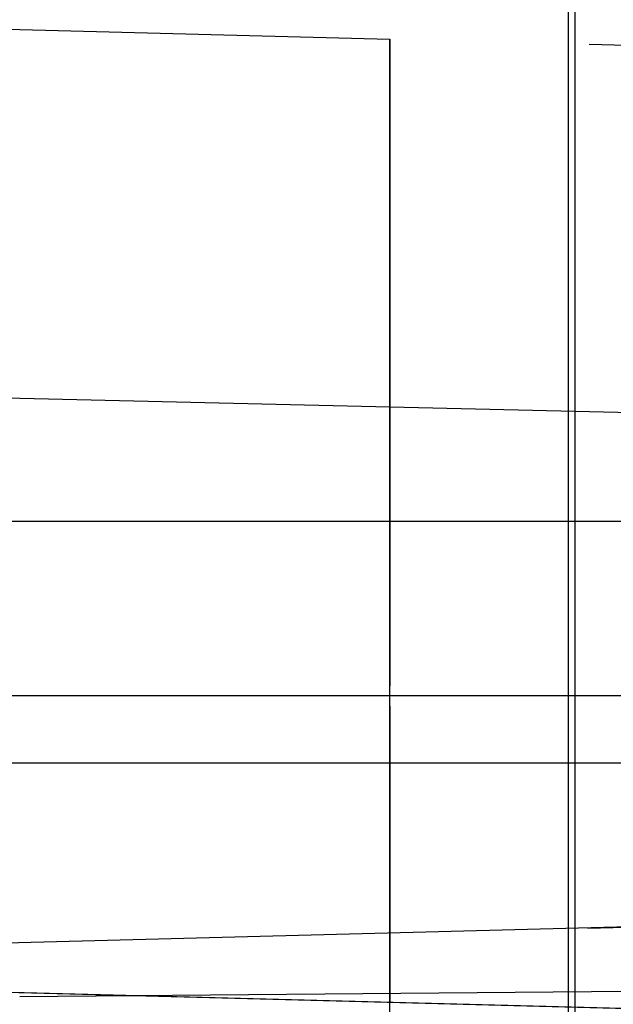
# Model space of a CAD drawing. Header units: millimetres. Extents: x -15 to 7, y 1 to 148.
# Tile 57 of 256: x -1 to -0.198, y 11.905 to 13.234. Entities that reach past the tile are written whole.
import ezdxf

# ---------------------------------------------------------------- set-up
doc = ezdxf.new("R2010")
doc.units = ezdxf.units.MM
doc.header["$MEASUREMENT"] = 0
doc.layers.add('Default', color=7, linetype='Continuous', true_color=0x000000)

msp = doc.modelspace()

# ---------------------------------------------------------------- linework, layer by layer
at = {"layer": 'Default', "color": 254, "true_color": 0xcad1ee}
for points in [[(-0.2588, 8.6531), (-0.2588, 103.5282)], [(-0.2588, 9.9443), (-0.2588, 102.237)], [(-0.2588, 9.9443), (-0.2588, 35.7648)], [(-0.2588, 8.6531), (-0.2588, 35.7229)], [(-1.5, 13.2338), (-0.5, 13.2076)], [(-1.5, 13.2338), (-0.5, 13.2076)], [(-1.5, 13.2338), (-0.5, 13.2076)], [(-1.5, 13.2338), (-0.5, 13.2076)], [(-1.5, 13.2338), (-0.5, 13.2076)], [(-1.5, 13.2338), (-0.5, 13.2076)], [(-1.5, 13.2338), (-0.5, 13.2076)], [(-1.5, 13.2338), (-0.5, 13.2076)], [(-1.5, 13.2338), (-0.5, 13.2076)], [(-1.5, 13.2338), (-0.5, 13.2076)], [(-1.5, 13.2338), (-0.5, 13.2076)], [(-1.5, 13.2338), (-0.5, 13.2076)], [(-1.5, 13.2338), (-0.5, 13.2076)], [(-0.5, 12.3348), (-0.5, 13.2076)], [(-0.5, 13.2076), (-0.5, 12.3348)], [(-0.5, 12.3348), (-0.5, 13.2076)], [(-0.5, 13.2076), (-0.5, 12.3348)], [(-0.5, 12.3348), (-0.5, 13.2076)], [(-0.5, 12.3348), (-0.5, 13.2076)], [(-0.5, 13.2076), (-0.5, 12.3348)], [(-0.5, 13.2076), (-0.5, 12.3348)], [(-0.5, 12.3348), (-0.5, 13.2076)], [(-0.5, 12.3348), (-0.5, 13.2076)], [(-0.5, 13.2076), (-0.5, 12.3348)], [(-0.5, 12.3348), (-0.5, 13.2076)], [(-0.5, 13.2076), (-0.5, 12.3348)], [(-0.5, 12.3348), (-0.5, 13.2076)], [(-0.5, 13.2076), (-0.5, 12.3348)], [(-0.5, 12.3348), (-0.5, 13.2076)], [(-0.5, 13.2076), (-0.5, 12.3348)], [(-0.5, 13.2076), (-0.5, 12.3348)], [(-0.5, 12.3348), (-0.5, 13.2076)], [(-0.5, 13.2076), (-0.5, 12.3348)], [(-0.5, 11.9076), (-0.5, 13.2076)], [(-0.5, 11.9076), (-0.5, 13.2076)], [(-0.5, 11.9076), (-0.5, 13.2076)], [(-0.5, 11.9076), (-0.5, 13.2076)], [(-0.5, 11.9076), (-0.5, 13.2076)], [(-0.5, 11.9076), (-0.5, 13.2076)], [(-0.5, 11.9076), (-0.5, 13.2076)], [(-0.5, 11.9076), (-0.5, 13.2076)], [(-0.5, 11.9076), (-0.5, 13.2076)], [(-0.5, 11.9076), (-0.5, 13.2076)], [(-0.5, 10.8086), (-0.5, 12.7438)], [(-0.5, 12.3076), (-0.5, 11.9076)], [(-0.5, 11.9076), (-0.5, 12.3076)], [(-0.5, 11.9076), (-0.5, 12.3076)], [(-0.5, 12.3076), (-0.5, 11.9076)], [(-0.5, 11.9076), (-0.5, 12.3076)], [(-0.5, 12.3076), (-0.5, 11.9076)], [(-0.5, 11.9076), (-0.5, 12.3076)], [(-0.5, 12.3076), (-0.5, 11.9076)], [(-0.5, 11.9076), (-0.5, 12.3076)], [(-0.5, 12.3076), (-0.5, 11.9076)], [(-0.5, 11.9076), (-0.5, 12.3076)], [(-0.5, 12.3076), (-0.5, 11.9076)], [(-0.5, 11.9076), (-0.5, 12.3076)], [(-0.5, 12.3076), (-0.5, 11.9076)], [(-0.5, 11.9076), (-0.5, 12.3076)], [(-0.5, 12.3076), (-0.5, 11.9076)], [(-0.5, 11.9076), (-0.5, 12.3076)], [(-0.5, 12.3076), (-0.5, 11.9076)], [(-0.5, 11.9076), (-0.5, 12.3076)], [(-0.5, 12.3076), (-0.5, 11.9076)], [(-0.5, 11.9076), (-7.0659, 12.0795)], [(-0.5, 11.9076), (-7.0659, 12.0795)], [(-0.5, 11.9076), (-7.0659, 12.0795)], [(-0.5, 11.9076), (-7.0659, 12.0795)], [(-0.5, 11.9076), (-7.0659, 12.0795)], [(-0.5, 11.9076), (-7.0659, 12.0795)], [(-0.5, 11.9076), (-7.0659, 12.0795)], [(-0.5, 11.9076), (-7.0659, 12.0795)], [(-0.5, 11.9076), (-7.0659, 12.0795)], [(-0.5, 11.9076), (-7.0659, 12.0795)], [(-0.5, 11.9076), (-7.0659, 12.0795)], [(6, 11.9764), (-1, 11.9153)]]:
    msp.add_lwpolyline(points, dxfattribs=at)
at = {"layer": 'Default', "color": 171, "true_color": 0x8080ff}
for points in [[(-0.2497, 5.4828), (-0.2497, 70.4573)], [(-0.2497, 5.57), (-0.2497, 70.2391)]]:
    msp.add_lwpolyline(points, dxfattribs=at)
at = {"layer": 'Default', "color": 1, "true_color": 0xff0000, "extrusion": (1, -5.40912e-15, -1.52036e-15)}
msp.add_lwpolyline([(12.2305, -33.6809), (12.3577, -33.7744), (12.483, -33.8722), (12.6061, -33.9742), (12.7269, -34.0803), (12.8451, -34.1906), (12.9606, -34.3048), (13.0732, -34.4229), (13.1826, -34.5448), (13.2888, -34.6704), (13.3915, -34.7995), (13.4905, -34.932), (13.5857, -35.0677), (13.6769, -35.2065), (13.764, -35.3482), (13.8468, -35.4926), (13.9253, -35.6394), (13.9993, -35.7886), (14.0687, -35.9399), (14.1334, -36.0931), (14.1934, -36.248), (14.2486, -36.4043), (14.299, -36.5619), (14.3444, -36.7204), (14.385, -36.8798), (14.4207, -37.0397), (14.4515, -37.1999), (14.4774, -37.3603), (14.4984, -37.5206), (14.5147, -37.6805), (14.5262, -37.84), (14.5331, -37.9987), (14.5353, -38.1566)], dxfattribs=at)
at = {"layer": 'Default', "color": 254, "true_color": 0xcad1ee, "extrusion": (0.999562, -0.026174, 0.013809)}
msp.add_lwpolyline([(13.403, -87.2865), (13.4013, -87.4089), (13.3963, -87.5325), (13.3877, -87.6573), (13.3755, -87.7831), (13.3596, -87.9097), (13.34, -88.037), (13.3164, -88.1649), (13.289, -88.2931), (13.2575, -88.4216), (13.2219, -88.5501), (13.1823, -88.6785), (13.1385, -88.8065), (13.0906, -88.934), (13.0384, -89.0608), (12.9821, -89.1867), (12.9216, -89.3115), (12.857, -89.435), (12.7883, -89.5569), (12.7155, -89.6771), (12.6387, -89.7954), (12.558, -89.9116), (12.4734, -90.0255), (12.3851, -90.1369), (12.2932, -90.2456), (12.1978, -90.3515), (12.0991, -90.4543), (11.9971, -90.554), (11.8921, -90.6504), (11.7841, -90.7433), (11.6735, -90.8326), (11.5603, -90.9182), (11.4447, -91)], dxfattribs=at)
at = {"layer": 'Default', "color": 254, "true_color": 0xcad1ee, "extrusion": (0.999562, -0.026174, -0.013809)}
msp.add_lwpolyline([(11.4447, -34.5098), (11.5603, -34.5916), (11.6735, -34.6772), (11.7841, -34.7665), (11.8921, -34.8594), (11.9971, -34.9558), (12.0991, -35.0554), (12.1978, -35.1583), (12.2932, -35.2642), (12.3851, -35.3729), (12.4734, -35.4843), (12.558, -35.5981), (12.6387, -35.7143), (12.7155, -35.8326), (12.7883, -35.9529), (12.857, -36.0748), (12.9216, -36.1983), (12.9821, -36.323), (13.0384, -36.4489), (13.0906, -36.5757), (13.1385, -36.7033), (13.1823, -36.8313), (13.2219, -36.9597), (13.2575, -37.0882), (13.289, -37.2167), (13.3164, -37.3449), (13.34, -37.4728), (13.3596, -37.6001), (13.3755, -37.7267), (13.3877, -37.8525), (13.3963, -37.9772), (13.4013, -38.1009), (13.403, -38.2233)], dxfattribs=at)
at = {"layer": 'Default', "color": 254, "true_color": 0xcad1ee, "extrusion": (0.026159, 0.999658, 0.000684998)}
for points in [[(0.8453, -49.666), (1.8457, -49.6922)], [(0.8453, -45.666), (1.8457, -45.6922)], [(0.8453, -57.666), (1.8457, -57.6922)], [(0.8453, -53.666), (1.8457, -53.6922)], [(0.8453, -73.666), (1.8457, -73.6921)], [(0.8453, -69.666), (1.8457, -69.6922)], [(0.8453, -61.666), (1.8457, -61.6922)], [(7.3795, -53.837), (0.8113, -53.6651)], [(7.3795, -73.837), (0.8113, -73.6651)], [(7.3795, -69.837), (0.8113, -69.6651)], [(7.3795, -45.837), (0.8113, -45.6651)]]:
    msp.add_lwpolyline(points, dxfattribs=at)
at = {"layer": 'Default', "color": 254, "true_color": 0xcad1ee, "extrusion": (0.026159, -0.000684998, 0.999658)}
for points in [[(13.19, 0.5766), (13.19, -0.424)], [(13.19, 0.3673), (13.19, -0.6334)], [(13.19, 0.472), (13.19, -0.5287)], [(13.19, 0.2626), (13.19, -0.7381)], [(11.8904, -0.7721), (11.8904, 5.7984)], [(11.8904, -0.6674), (11.8904, 5.903)], [(11.8904, -0.5627), (11.8904, 6.0077)], [(11.8904, -0.4581), (11.8904, 6.1124)], [(11.8904, -0.9814), (11.8904, 5.589)]]:
    msp.add_lwpolyline(points, dxfattribs=at)
at = {"layer": 'Default', "color": 254, "true_color": 0xcad1ee, "extrusion": (0.026159, 0.999658, -0.000684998)}
for points in [[(1.8457, -64.4713), (0.8453, -64.4975)], [(1.8457, -72.4713), (0.8453, -72.4975)], [(1.8457, -68.4713), (0.8453, -68.4975)], [(1.8457, -80.4713), (0.8453, -80.4975)], [(1.8457, -76.4713), (0.8453, -76.4975)], [(1.8457, -84.4713), (0.8453, -84.4975)], [(0.8113, -84.4984), (7.3795, -84.3265)], [(0.8113, -80.4984), (7.3795, -80.3265)], [(0.8113, -76.4984), (7.3795, -76.3265)], [(0.8113, -72.4984), (7.3795, -72.3265)], [(0.8113, -64.4984), (7.3795, -64.3265)]]:
    msp.add_lwpolyline(points, dxfattribs=at)
at = {"layer": 'Default', "color": 254, "true_color": 0xcad1ee, "extrusion": (-0.026159, 0.000684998, 0.999658)}
for points in [[(-13.19, -2.5634), (-13.19, -3.5641)], [(-13.19, -2.9821), (-13.19, -3.9828)], [(-13.19, -2.8774), (-13.19, -3.8781)], [(-11.8904, -8.9951), (-11.8904, -2.4247)], [(-11.8904, -8.8905), (-11.8904, -2.32)], [(-11.8904, -8.6811), (-11.8904, -2.1107)], [(-11.8904, -9.5185), (-11.8904, -2.9481)], [(-11.8904, -9.4138), (-11.8904, -2.8434)], [(-11.8904, -9.0998), (-11.8904, -2.5294)]]:
    msp.add_lwpolyline(points, dxfattribs=at)
at = {"layer": 'Default', "color": 254, "true_color": 0xcad1ee, "extrusion": (1, 0, 0)}
for points in [[(13.2207, -38.2223), (13.2207, -45.67)], [(13.2207, -84.4935), (13.2207, -88.0905)], [(13.2076, -49.6569), (13.2076, -48.5066)], [(13.2076, -45.6569), (13.2076, -38.2223)], [(13.2076, -65.6569), (13.2076, -64.5066)], [(13.2076, -57.6569), (13.2076, -56.5066)], [(13.2076, -53.6569), (13.2076, -52.5066)], [(13.2076, -73.6569), (13.2076, -72.5066)], [(13.2076, -69.6569), (13.2076, -68.5066)], [(13.2076, -61.6569), (13.2076, -60.5066)], [(13.2076, -81.6569), (13.2076, -80.5066)], [(13.2076, -77.6569), (13.2076, -76.5066)], [(13.2076, -88.0905), (13.2076, -84.5066)], [(12.5576, -49.6569), (12.5576, -48.5066)], [(12.5576, -65.6569), (12.5576, -64.5066)], [(12.5576, -57.6569), (12.5576, -56.5066)], [(12.5576, -53.6569), (12.5576, -52.5066)], [(12.5576, -73.6569), (12.5576, -72.5066)], [(12.5576, -69.6569), (12.5576, -68.5066)], [(12.5576, -61.6569), (12.5576, -60.5066)], [(12.5576, -81.6569), (12.5576, -80.5066)], [(12.5576, -77.6569), (12.5576, -76.5066)], [(12.3212, -60.5068), (12.3348, -60.5066)], [(12.3212, -56.5068), (12.3348, -56.5066)], [(12.3212, -52.5068), (12.3348, -52.5066)], [(12.3212, -48.5068), (12.3348, -48.5066)], [(12.3212, -84.5068), (12.3348, -84.5066)], [(12.3212, -80.5068), (12.3348, -80.5066)], [(12.3212, -76.5068), (12.3348, -76.5066)], [(12.3212, -72.5068), (12.3348, -72.5066)], [(12.3212, -68.5068), (12.3348, -68.5066)], [(12.3212, -64.5068), (12.3348, -64.5066)], [(12.3076, -65.6569), (12.3212, -65.6568), (12.3348, -65.6569)], [(12.3076, -81.6569), (12.3212, -81.6568), (12.3348, -81.6569)], [(12.3076, -49.6569), (12.3212, -49.6568), (12.3348, -49.6569)], [(12.3076, -57.6569), (12.3212, -57.6568), (12.3348, -57.6569)], [(12.3212, -64.5068), (12.3076, -64.5066)], [(12.3212, -68.5068), (12.3076, -68.5066)], [(12.3212, -72.5068), (12.3076, -72.5066)], [(12.3212, -76.5068), (12.3076, -76.5066)], [(12.3212, -80.5068), (12.3076, -80.5066)], [(12.3212, -84.5068), (12.3076, -84.5066)], [(12.3212, -48.5068), (12.3076, -48.5066)], [(12.3212, -52.5068), (12.3076, -52.5066)], [(12.3212, -56.5068), (12.3076, -56.5066)], [(12.3212, -60.5068), (12.3076, -60.5066)], [(7.9569, -93.1586), (11.9885, -90.4013)], [(11.9076, -48.5066), (11.9076, -49.6569)], [(11.9076, -38.2223), (11.9076, -45.6569)], [(11.9076, -64.5066), (11.9076, -65.6569)], [(11.9076, -56.5066), (11.9076, -57.6569)], [(11.9076, -52.5066), (11.9076, -53.6569)], [(11.9076, -72.5066), (11.9076, -73.6569)], [(11.9076, -68.5066), (11.9076, -69.6569)], [(11.9076, -60.5066), (11.9076, -61.6569)], [(11.9076, -80.5066), (11.9076, -81.6569)], [(11.9076, -76.5066), (11.9076, -77.6569)], [(11.9076, -84.5066), (11.9076, -88.0905)]]:
    msp.add_lwpolyline(points, dxfattribs=at)
at = {"layer": 'Default', "color": 254, "true_color": 0xcad1ee, "extrusion": (1, 3.56923e-16, 6.76525e-16)}
msp.add_lwpolyline([(11.9885, -90.4013), (12.0572, -90.3527), (12.1246, -90.3019), (12.1904, -90.249), (12.2548, -90.194), (12.3175, -90.1371), (12.3786, -90.0782), (12.438, -90.0175), (12.4956, -89.9549), (12.5513, -89.8906), (12.6051, -89.8246), (12.6569, -89.757), (12.7067, -89.6878), (12.7544, -89.6172), (12.7999, -89.5451), (12.8432, -89.4716), (12.8841, -89.3968), (12.9227, -89.3208), (12.959, -89.2436), (12.9928, -89.1654), (13.0242, -89.0861), (13.0532, -89.006), (13.0797, -88.925), (13.1038, -88.8434), (13.1254, -88.7611), (13.1446, -88.6782), (13.1612, -88.5949), (13.1753, -88.5113), (13.1869, -88.4273), (13.1959, -88.3432), (13.2024, -88.2589), (13.2063, -88.1747), (13.2076, -88.0905)], dxfattribs=at)
at = {"layer": 'Default', "color": 254, "true_color": 0xcad1ee, "extrusion": (1, -7.60542e-17, -2.01124e-15)}
msp.add_lwpolyline([(13.2076, -38.2223), (13.2056, -38.0931), (13.1996, -37.9637), (13.1897, -37.8343), (13.1758, -37.7051), (13.158, -37.5762), (13.1364, -37.4478), (13.1108, -37.3198), (13.0814, -37.1926), (13.0482, -37.0662), (13.0113, -36.9408), (12.9705, -36.8165), (12.926, -36.6935), (12.8777, -36.5718), (12.8258, -36.4516), (12.7702, -36.3331), (12.7109, -36.2163), (12.648, -36.1015), (12.5815, -35.9887), (12.5117, -35.8779), (12.4385, -35.7694), (12.362, -35.6632), (12.2824, -35.5594), (12.1998, -35.4581), (12.1142, -35.3593), (12.0258, -35.2632), (11.9346, -35.17), (11.8408, -35.0795), (11.7444, -34.9921), (11.6456, -34.9077), (11.5445, -34.8265), (11.4411, -34.7485), (11.3355, -34.6739)], dxfattribs=at)
at = {"layer": 'Default', "color": 254, "true_color": 0xcad1ee, "extrusion": (0, 1, 0)}
for points in [[(1.5, -102.5038), (-4.845, -102.6145)], [(-4.845, -97.1145), (1.5, -97.2253)], [(-6, -100.9991), (1, -101.0602)], [(1, -98.6689), (-6, -98.73)], [(7.6183, -61.8432), (0.5, -61.6568)], [(7.6183, -65.8432), (0.5, -65.6568)], [(7.6183, -69.8432), (0.5, -69.6568)], [(7.6183, -73.8432), (0.5, -73.6568)], [(7.6183, -77.8432), (0.5, -77.6568)], [(7.6183, -81.8432), (0.5, -81.6568)], [(7.6183, -45.8432), (0.5, -45.6568)], [(7.6183, -49.8432), (0.5, -49.6568)], [(7.6183, -53.8432), (0.5, -53.6568)], [(7.6183, -57.8432), (0.5, -57.6568)], [(7.6182, -60.3204), (0.5, -60.5068)], [(7.6182, -56.3204), (0.5, -56.5068)], [(7.6182, -52.3204), (0.5, -52.5068)], [(7.6182, -48.3204), (0.5, -48.5068)], [(7.6182, -84.3204), (0.5, -84.5068)], [(7.6182, -80.3204), (0.5, -80.5068)], [(7.6182, -76.3204), (0.5, -76.5068)], [(7.6182, -72.3204), (0.5, -72.5068)], [(7.6182, -68.3204), (0.5, -68.5068)], [(7.6182, -64.3204), (0.5, -64.5068)], [(7.6182, -68.3204), (0.5, -68.5068)], [(7.6182, -52.3204), (0.5, -52.5068)], [(7.2611, -64.3295), (0.5, -64.5066)], [(0.5, -61.6569), (7.2611, -61.834)], [(7.2611, -68.3295), (0.5, -68.5066)], [(0.5, -65.6569), (7.2611, -65.834)], [(7.2611, -72.3295), (0.5, -72.5066)], [(0.5, -69.6569), (7.2611, -69.834)], [(7.2611, -76.3295), (0.5, -76.5066)], [(0.5, -73.6569), (7.2611, -73.834)], [(7.2611, -80.3295), (0.5, -80.5066)], [(0.5, -77.6569), (7.2611, -77.834)], [(7.2611, -84.3295), (0.5, -84.5066)], [(0.5, -81.6569), (7.2611, -81.834)], [(7.2611, -48.3295), (0.5, -48.5066)], [(0.5, -45.6569), (7.2611, -45.834)], [(7.2611, -52.3295), (0.5, -52.5066)], [(0.5, -49.6569), (7.2611, -49.834)], [(7.2611, -56.3295), (0.5, -56.5066)], [(0.5, -53.6569), (7.2611, -53.834)], [(7.2611, -60.3295), (0.5, -60.5066)], [(0.5, -57.6569), (7.2611, -57.834)]]:
    msp.add_lwpolyline(points, dxfattribs=at)
at = {"layer": 'Default', "color": 254, "true_color": 0xcad1ee, "extrusion": (-0.012212, 0.000282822, 0.999925)}
msp.add_lwpolyline([(-1.5916, 12.9094), (-2.5917, 12.9326)], dxfattribs=at)
at = {"layer": 'Default', "color": 254, "true_color": 0xcad1ee, "extrusion": (0.012212, -0.000282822, 0.999925)}
msp.add_lwpolyline([(-0.0577, 12.7006), (-1.0578, 12.7238)], dxfattribs=at)
at = {"layer": 'Default', "color": 1, "true_color": 0xff0000}
for points in [[(5.6414, 12.5568), (-3.0436, 12.5568)], [(-3.0354, 12.322), (3.3939, 12.322)], [(5.3359, 12.2305), (-5.7381, 12.2305)]]:
    msp.add_lwpolyline(points, dxfattribs=at)
at = {"layer": 'Default', "color": 254, "true_color": 0xcad1ee, "extrusion": (-0.000377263, 1, 9.87898e-06)}
for points in [[(0.4953, -80.5067), (4.4639, -80.4028)], [(0.4953, -84.5067), (4.4639, -84.4028)], [(0.4953, -68.5067), (4.4639, -68.4028)], [(0.4953, -72.5067), (4.4639, -72.4028)], [(0.4953, -76.5067), (4.4639, -76.4028)], [(0.4953, -56.5067), (4.4639, -56.4028)], [(0.4953, -60.5067), (4.4639, -60.4028)], [(0.4953, -64.5067), (4.4639, -64.4028)], [(0.4953, -48.5067), (4.4639, -48.4028)], [(0.4953, -52.5067), (4.4639, -52.4028)]]:
    msp.add_lwpolyline(points, dxfattribs=at)
at = {"layer": 'Default', "color": 254, "true_color": 0xcad1ee, "extrusion": (-0.000377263, 1, -9.87898e-06)}
for points in [[(4.4639, -77.7607), (0.4953, -77.6568)], [(4.4639, -81.7607), (0.4953, -81.6568)], [(4.4639, -65.7607), (0.4953, -65.6568)], [(4.4639, -69.7607), (0.4953, -69.6568)], [(4.4639, -73.7607), (0.4953, -73.6568)], [(4.4639, -53.7607), (0.4953, -53.6568)], [(4.4639, -57.7607), (0.4953, -57.6568)], [(4.4639, -61.7607), (0.4953, -61.6568)], [(4.4639, -45.7607), (0.4953, -45.6568)], [(4.4639, -49.7607), (0.4953, -49.6568)]]:
    msp.add_lwpolyline(points, dxfattribs=at)
at = {"layer": 'Default', "color": 254, "true_color": 0xcad1ee, "extrusion": (1, 0, -5.98238e-13)}
for points in [[(12.3076, -61.6569), (12.3212, -61.6568), (12.3348, -61.6569)], [(12.3076, -69.6569), (12.3212, -69.6568), (12.3348, -69.6569)]]:
    msp.add_lwpolyline(points, dxfattribs=at)
at = {"layer": 'Default', "color": 254, "true_color": 0xcad1ee, "extrusion": (1, 0, -2.69207e-12)}
msp.add_lwpolyline([(12.3076, -73.6569), (12.3212, -73.6568), (12.3348, -73.6569)], dxfattribs=at)
at = {"layer": 'Default', "color": 254, "true_color": 0xcad1ee, "extrusion": (1, 0, 2.99119e-13)}
msp.add_lwpolyline([(12.3076, -77.6569), (12.3212, -77.6568), (12.3348, -77.6569)], dxfattribs=at)
at = {"layer": 'Default', "color": 254, "true_color": 0xcad1ee, "extrusion": (1, 0, 2.99119e-12)}
msp.add_lwpolyline([(12.3076, -45.6569), (12.3212, -45.6568), (12.3348, -45.6569)], dxfattribs=at)
at = {"layer": 'Default', "color": 254, "true_color": 0xcad1ee, "extrusion": (1, 0, -2.99119e-13)}
msp.add_lwpolyline([(12.3076, -53.6569), (12.3212, -53.6568), (12.3348, -53.6569)], dxfattribs=at)
at = {"layer": 'Default', "color": 1, "true_color": 0xff0000, "extrusion": (1, 0, 0)}
for points in [[(6.77, -30.4812), (12.322, -30.675)], [(12.2305, -33.6809), (9.88, -32.0038)]]:
    msp.add_lwpolyline(points, dxfattribs=at)
at = {"layer": 'Default', "color": 254, "true_color": 0xcad1ee, "extrusion": (0.000397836, 1, -1.04177e-05)}
for points in [[(0.5049, -64.5064), (7.6124, -64.3203)], [(0.5049, -68.5064), (7.6124, -68.3203)], [(0.5049, -72.5064), (7.6124, -72.3203)], [(0.5049, -76.5064), (7.6124, -76.3203)], [(0.5049, -80.5064), (7.6124, -80.3203)], [(0.5049, -84.5064), (7.6124, -84.3203)], [(0.5049, -48.5064), (7.6124, -48.3203)], [(0.5049, -52.5064), (7.6124, -52.3203)], [(0.5049, -56.5064), (7.6124, -56.3203)], [(0.5049, -60.5064), (7.6124, -60.3203)]]:
    msp.add_lwpolyline(points, dxfattribs=at)
at = {"layer": 'Default', "color": 254, "true_color": 0xcad1ee, "extrusion": (0.000397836, 1, 1.04177e-05)}
for points in [[(7.6124, -61.8432), (0.5049, -61.6571)], [(7.6124, -65.8432), (0.5049, -65.6571)], [(7.6124, -69.8432), (0.5049, -69.6571)], [(7.6124, -73.8432), (0.5049, -73.6571)], [(7.6124, -77.8432), (0.5049, -77.6571)], [(7.6124, -81.8432), (0.5049, -81.6571)], [(7.6124, -45.8432), (0.5049, -45.6571)], [(7.6124, -49.8432), (0.5049, -49.6571)], [(7.6124, -53.8432), (0.5049, -53.6571)], [(7.6124, -57.8432), (0.5049, -57.6571)]]:
    msp.add_lwpolyline(points, dxfattribs=at)
at = {"layer": 'Default', "color": 254, "true_color": 0xcad1ee, "extrusion": (0.013804, 0.000361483, 0.999905)}
msp.add_lwpolyline([(-0.2324, 12.0081), (6.1132, 12.1742)], dxfattribs=at)
at = {"layer": 'Default', "color": 254, "true_color": 0xcad1ee, "extrusion": (-0.013804, -0.000361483, 0.999905)}
msp.add_lwpolyline([(4.3805, 12.1288), (-1.9651, 11.9627)], dxfattribs=at)
at = {"layer": 'Default', "color": 254, "true_color": 0xcad1ee, "extrusion": (0.013804, -0.000361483, 0.999905)}
msp.add_lwpolyline([(0.0277, 11.8938), (-6.5389, 12.0657)], dxfattribs=at)
msp.add_lwpolyline([(0.0277, 11.8938), (-6.5389, 12.0657)], dxfattribs=at)
at = {"layer": 'Default', "color": 254, "true_color": 0xcad1ee, "extrusion": (-0.013804, 0.000361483, 0.999905)}
msp.add_lwpolyline([(-8.2826, 12.1114), (-1.716, 11.9394)], dxfattribs=at)
at = {"layer": 'Default', "color": 254, "true_color": 0xcad1ee, "extrusion": (0.014774, 0.999891, 0.000319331)}
msp.add_lwpolyline([(1.6772, -90.4267), (0.6771, -90.4051)], dxfattribs=at)
at = {"layer": 'Default', "color": 254, "true_color": 0xcad1ee, "extrusion": (1, -1.41682e-16, -7.47489e-17)}
msp.add_lwpolyline([(10.6016, -35.7469), (10.6733, -35.7975), (10.744, -35.8506), (10.8135, -35.9061), (10.8818, -35.9639), (10.9487, -36.0241), (11.014, -36.0866), (11.0777, -36.1514), (11.1397, -36.2183), (11.1999, -36.2874), (11.2581, -36.3585), (11.3142, -36.4316), (11.3683, -36.5065), (11.42, -36.5832), (11.4695, -36.6616), (11.5165, -36.7415), (11.5611, -36.8229), (11.6031, -36.9057), (11.6426, -36.9896), (11.6793, -37.0747), (11.7134, -37.1607), (11.7448, -37.2476), (11.7734, -37.3352), (11.7992, -37.4234), (11.8223, -37.512), (11.8425, -37.601), (11.86, -37.6902), (11.8747, -37.7794), (11.8867, -37.8686), (11.8959, -37.9576), (11.9024, -38.0463), (11.9063, -38.1346), (11.9076, -38.2223)], dxfattribs=at)
at = {"layer": 'Default', "color": 254, "true_color": 0xcad1ee, "extrusion": (1, -8.50091e-16, 4.48494e-16)}
msp.add_lwpolyline([(11.9076, -88.0905), (11.9069, -88.1344), (11.905, -88.1785), (11.9017, -88.2229), (11.8971, -88.2674), (11.8911, -88.312), (11.8838, -88.3566), (11.8751, -88.4012), (11.8649, -88.4457), (11.8534, -88.49), (11.8405, -88.5341), (11.8262, -88.5779), (11.8105, -88.6213), (11.7935, -88.6643), (11.7751, -88.7069), (11.7554, -88.7488), (11.7343, -88.7902), (11.7121, -88.8309), (11.6885, -88.8709), (11.6638, -88.9101), (11.6379, -88.9484), (11.6109, -88.9859), (11.5828, -89.0224), (11.5537, -89.058), (11.5237, -89.0925), (11.4927, -89.126), (11.4608, -89.1584), (11.4281, -89.1896), (11.3947, -89.2197), (11.3606, -89.2487), (11.3258, -89.2764), (11.2905, -89.3029), (11.2546, -89.3282)], dxfattribs=at)

doc.saveas('drawing.dxf')
